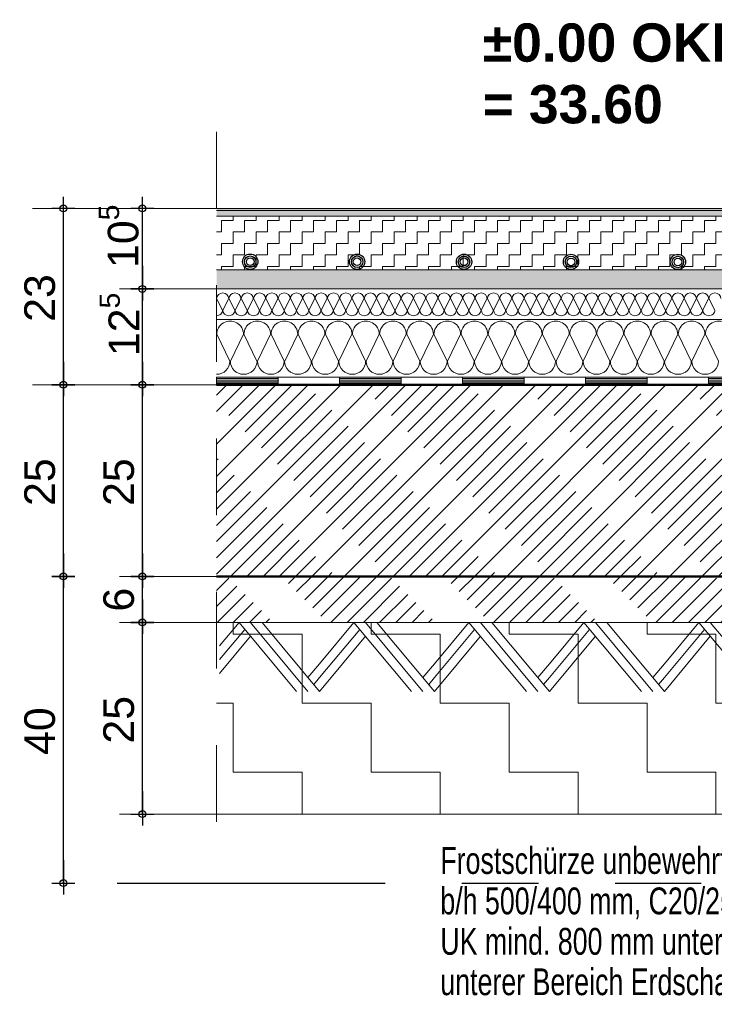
# Model space of a CAD drawing. Header units: metres. Extents: x 1314 to 1415, y -87 to -52.
# Tile 155 of 256: x 1387.612 to 1388.518, y -71.313 to -70.028. Entities that reach past the tile are written whole.
import ezdxf

# ---------------------------------------------------------------- set-up
doc = ezdxf.new("R2010")
doc.units = ezdxf.units.M
doc.header["$PDMODE"] = 65
for name, pattern in [('AUSGEZOGEN', [0]), ('PUNKT2_S9', [0.0015, 0, -0.0015]), ('STRICHLINIE2_S3', [0.275, 0.2, -0.075]), ('STRICHPUNKT2_S5', [0.5, 0.35, -0.05, 0.05, -0.05]), ('VERDECKT2_S2', [0.15, 0.1, -0.05])]:
    doc.linetypes.add(name, pattern=pattern)
for name, color, linetype, lineweight in [('XR$6$Allgemein', 4, 'AUSGEZOGEN', 13), ('XR$6$Fenster', 3, 'AUSGEZOGEN', 18), ('XR$6$Legende', 4, 'AUSGEZOGEN', 13), ('XR$6$Maßlinie 1_50', 7, 'AUSGEZOGEN', 25), ('XR$6$Muster', 4, 'AUSGEZOGEN', 13), ('XR$6$Schraffur', 4, 'AUSGEZOGEN', 13), ('XR$6$Text 1_100', 3, 'AUSGEZOGEN', 18), ('XR$6$Text 1_50', 3, 'AUSGEZOGEN', 18), ('XR$6$Türen', 3, 'AUSGEZOGEN', 18), ('XR$6$Wand', 1, 'AUSGEZOGEN', 50)]:
    doc.layers.add(name, color=color, linetype=linetype, lineweight=lineweight)
doc.styles.add('ARIAL', font='arial.ttf')
doc.dimstyles.new('DIMSTYLE_26', dxfattribs={"dimtxt": 0.04, "dimasz": 0.03, "dimexe": 0, "dimexo": 1e-06, "dimgap": 0.02, "dimtad": 2, "dimdec": 1, "dimlfac": 100, "dimrnd": 0.5, "dimzin": 4, "dimdsep": 46, "dimtxsty": 'ARIAL', "dimblk1": 'ALL_ML_KREIS', "dimblk2": 'ALL_ML_KREIS', "dimsah": 1, "dimcen": 0, "dimse1": 1, "dimse2": 1, "dimclrd": 7, "dimclre": 7, "dimclrt": 7, "dimadec": 0, "dimazin": 0, "dimtfac": 1, "dimtdec": 0, "dimtix": 1, "dimtmove": 2, "dimatfit": 3, "dimfxl": 0, "dimtzin": 0, "dimlwd": 0, "dimlwe": 25, "dimarcsym": 0})
doc.dimstyles.new('DIMSTYLE_27', dxfattribs={"dimtxt": 0.04, "dimasz": 0.03, "dimexe": 0, "dimexo": 1e-06, "dimgap": 0.02, "dimtad": 2, "dimdec": 1, "dimlfac": 100, "dimrnd": 0.5, "dimzin": 4, "dimdsep": 46, "dimtxsty": 'ARIAL', "dimblk1": 'ALL_ML_KREIS', "dimblk2": 'ALL_ML_KREIS', "dimsah": 1, "dimcen": 0, "dimse1": 1, "dimse2": 1, "dimclrd": 7, "dimclre": 7, "dimclrt": 7, "dimadec": 0, "dimazin": 0, "dimtfac": 1, "dimtdec": 0, "dimtix": 1, "dimtmove": 2, "dimatfit": 3, "dimfxl": 0, "dimtvp": 1.2, "dimtzin": 0, "dimlwd": 0, "dimlwe": 25, "dimarcsym": 0})
doc.dimstyles.new('DIMSTYLE_28', dxfattribs={"dimtxt": 0.04, "dimasz": 0.03, "dimexe": 0, "dimexo": 1e-06, "dimgap": 0.02, "dimtad": 2, "dimdec": 1, "dimlfac": 100, "dimrnd": 0.5, "dimzin": 4, "dimdsep": 46, "dimtxsty": 'ARIAL', "dimblk1": 'ALL_ML_KREIS', "dimblk2": 'ALL_ML_KREIS', "dimsah": 1, "dimcen": 0, "dimse1": 1, "dimse2": 1, "dimclrd": 7, "dimclre": 7, "dimclrt": 7, "dimadec": 0, "dimazin": 0, "dimtfac": 1, "dimtdec": 0, "dimtix": 1, "dimtmove": 2, "dimatfit": 3, "dimfxl": 0, "dimtzin": 0, "dimlwd": 0, "dimlwe": 25, "dimarcsym": 0})
doc.dimstyles.new('DIMSTYLE_29', dxfattribs={"dimtxt": 0.04, "dimasz": 0.03, "dimexe": 0, "dimexo": 1e-06, "dimgap": 0.02, "dimtad": 2, "dimdec": 1, "dimlfac": 100, "dimrnd": 0.5, "dimzin": 4, "dimdsep": 46, "dimtxsty": 'ARIAL', "dimblk1": 'ALL_ML_KREIS', "dimblk2": 'ALL_ML_KREIS', "dimsah": 1, "dimcen": 0, "dimse1": 1, "dimse2": 1, "dimclrd": 7, "dimclre": 7, "dimclrt": 7, "dimadec": 0, "dimazin": 0, "dimtfac": 1, "dimtdec": 0, "dimtix": 1, "dimtmove": 2, "dimatfit": 3, "dimfxl": 0, "dimtvp": 1.2, "dimtzin": 0, "dimlwd": 0, "dimlwe": 25, "dimarcsym": 0})

# ---------------------------------------------------------------- blocks, each defined once
blk = doc.blocks.new('NSY153')
at = {"color": 0, "linetype": 'ByBlock', "lineweight": -2}
for radius in [0.005, 0.00375, 0.0025]:
    blk.add_circle((0, 0), radius, dxfattribs=at)
blk = doc.blocks.new('MUSTERELEMENT_81')
at = {"layer": 'XR$6$Muster', "color": 4, "linetype": 'AUSGEZOGEN', "lineweight": 13, "transparency": 33554687}
for p, q in [((1387.8684, -70.4945), (1388.0288, -70.4945)), ((1387.8684, -70.4945), (1387.8684, -70.5045)), ((1387.9486, -70.4945), (1387.9486, -70.5045)), ((1388.0288, -70.4945), (1388.1893, -70.4945)), ((1388.0288, -70.4945), (1388.0288, -70.5045)), ((1388.0288, -70.4945), (1388.0288, -70.5045)), ((1388.1091, -70.4945), (1388.1091, -70.5045)), ((1388.1893, -70.4945), (1388.3498, -70.4945)), ((1388.1893, -70.4945), (1388.1893, -70.5045)), ((1388.1893, -70.4945), (1388.1893, -70.5045)), ((1388.2696, -70.4945), (1388.2696, -70.5045)), ((1388.3498, -70.4945), (1388.5103, -70.4945)), ((1388.3498, -70.4945), (1388.3498, -70.5045)), ((1388.3498, -70.4945), (1388.3498, -70.5045)), ((1388.4301, -70.4945), (1388.4301, -70.5045)), ((1388.5103, -70.4945), (1388.6708, -70.4945)), ((1388.5103, -70.4945), (1388.5103, -70.5045)), ((1388.5103, -70.4945), (1388.5103, -70.5045)), ((1387.8684, -70.4965), (1387.9486, -70.4965)), ((1387.8684, -70.4985), (1387.9486, -70.4985)), ((1387.8684, -70.5005), (1387.9486, -70.5005)), ((1387.8684, -70.5025), (1387.9486, -70.5025)), ((1387.8684, -70.5045), (1388.0288, -70.5045)), ((1388.0288, -70.4965), (1388.1091, -70.4965)), ((1388.0288, -70.4985), (1388.1091, -70.4985)), ((1388.0288, -70.5005), (1388.1091, -70.5005)), ((1388.0288, -70.5025), (1388.1091, -70.5025)), ((1388.0288, -70.5045), (1388.1893, -70.5045)), ((1388.1893, -70.4965), (1388.2696, -70.4965)), ((1388.1893, -70.4985), (1388.2696, -70.4985)), ((1388.1893, -70.5005), (1388.2696, -70.5005)), ((1388.1893, -70.5025), (1388.2696, -70.5025)), ((1388.1893, -70.5045), (1388.3498, -70.5045)), ((1388.3498, -70.4965), (1388.4301, -70.4965)), ((1388.3498, -70.4985), (1388.4301, -70.4985)), ((1388.3498, -70.5005), (1388.4301, -70.5005)), ((1388.3498, -70.5025), (1388.4301, -70.5025)), ((1388.3498, -70.5045), (1388.5103, -70.5045)), ((1388.5103, -70.4965), (1388.5905, -70.4965)), ((1388.5103, -70.4985), (1388.5905, -70.4985)), ((1388.5103, -70.5005), (1388.5905, -70.5005)), ((1388.5103, -70.5025), (1388.5905, -70.5025)), ((1388.5103, -70.5045), (1388.6708, -70.5045))]:
    blk.add_line(p, q, dxfattribs=at)
blk = doc.blocks.new('MUSTERELEMENT_82')
at = {"layer": 'XR$6$Schraffur', "color": 52, "linetype": 'AUSGEZOGEN', "lineweight": 13, "transparency": 33554687}
for p, q in [((1387.8762, -70.407), (1387.8685, -70.392)), ((1387.8843, -70.392), (1387.8766, -70.407)), ((1387.8923, -70.407), (1387.8846, -70.392)), ((1387.9003, -70.392), (1387.8926, -70.407)), ((1387.9083, -70.407), (1387.9006, -70.392)), ((1387.9164, -70.392), (1387.9087, -70.407)), ((1387.9244, -70.407), (1387.9167, -70.392)), ((1387.9324, -70.392), (1387.9247, -70.407)), ((1387.9405, -70.407), (1387.9328, -70.392)), ((1387.9485, -70.392), (1387.9408, -70.407)), ((1387.9565, -70.407), (1387.9488, -70.392)), ((1387.9646, -70.392), (1387.9568, -70.407)), ((1387.9726, -70.407), (1387.9649, -70.392)), ((1387.9806, -70.392), (1387.9729, -70.407)), ((1387.9886, -70.407), (1387.9809, -70.392)), ((1387.9967, -70.392), (1387.989, -70.407)), ((1388.0047, -70.407), (1387.997, -70.392)), ((1388.0127, -70.392), (1388.005, -70.407)), ((1388.0208, -70.407), (1388.013, -70.392)), ((1388.0288, -70.392), (1388.0211, -70.407)), ((1388.0368, -70.407), (1388.0291, -70.392)), ((1388.0448, -70.392), (1388.0371, -70.407)), ((1388.0529, -70.407), (1388.0452, -70.392)), ((1388.0609, -70.392), (1388.0532, -70.407)), ((1388.0689, -70.407), (1388.0612, -70.392)), ((1388.077, -70.392), (1388.0693, -70.407)), ((1388.085, -70.407), (1388.0773, -70.392)), ((1388.093, -70.392), (1388.0853, -70.407)), ((1388.101, -70.407), (1388.0933, -70.392)), ((1388.1091, -70.392), (1388.1014, -70.407)), ((1388.1171, -70.407), (1388.1094, -70.392)), ((1388.1251, -70.392), (1388.1174, -70.407)), ((1388.1332, -70.407), (1388.1255, -70.392)), ((1388.1412, -70.392), (1388.1335, -70.407)), ((1388.1492, -70.407), (1388.1415, -70.392)), ((1388.1573, -70.392), (1388.1495, -70.407)), ((1388.1653, -70.407), (1388.1576, -70.392)), ((1388.1733, -70.392), (1388.1656, -70.407)), ((1388.1813, -70.407), (1388.1736, -70.392)), ((1388.1894, -70.392), (1388.1817, -70.407)), ((1388.1974, -70.407), (1388.1897, -70.392)), ((1388.2054, -70.392), (1388.1977, -70.407)), ((1388.2135, -70.407), (1388.2057, -70.392)), ((1388.2215, -70.392), (1388.2138, -70.407)), ((1388.2295, -70.407), (1388.2218, -70.392)), ((1388.2375, -70.392), (1388.2298, -70.407)), ((1388.2456, -70.407), (1388.2379, -70.392)), ((1388.2536, -70.392), (1388.2459, -70.407)), ((1388.2616, -70.407), (1388.2539, -70.392)), ((1388.2697, -70.392), (1388.262, -70.407)), ((1388.2777, -70.407), (1388.27, -70.392)), ((1388.2857, -70.392), (1388.278, -70.407)), ((1388.2937, -70.407), (1388.286, -70.392)), ((1388.3018, -70.392), (1388.2941, -70.407)), ((1388.3098, -70.407), (1388.3021, -70.392)), ((1388.3178, -70.392), (1388.3101, -70.407)), ((1388.3259, -70.407), (1388.3182, -70.392)), ((1388.3339, -70.392), (1388.3262, -70.407)), ((1388.3419, -70.407), (1388.3342, -70.392)), ((1388.35, -70.392), (1388.3422, -70.407)), ((1388.358, -70.407), (1388.3503, -70.392)), ((1388.366, -70.392), (1388.3583, -70.407)), ((1388.374, -70.407), (1388.3663, -70.392)), ((1388.3821, -70.392), (1388.3744, -70.407)), ((1388.3901, -70.407), (1388.3824, -70.392)), ((1388.3981, -70.392), (1388.3904, -70.407)), ((1388.4062, -70.407), (1388.3984, -70.392)), ((1388.4142, -70.392), (1388.4065, -70.407)), ((1388.4222, -70.407), (1388.4145, -70.392)), ((1388.4302, -70.392), (1388.4225, -70.407)), ((1388.4383, -70.407), (1388.4306, -70.392)), ((1388.4463, -70.392), (1388.4386, -70.407)), ((1388.4543, -70.407), (1388.4466, -70.392)), ((1388.4624, -70.392), (1388.4547, -70.407)), ((1388.4704, -70.407), (1388.4627, -70.392)), ((1388.4784, -70.392), (1388.4707, -70.407)), ((1388.4864, -70.407), (1388.4787, -70.392)), ((1388.4945, -70.392), (1388.4868, -70.407)), ((1388.5025, -70.407), (1388.4948, -70.392)), ((1388.5105, -70.392), (1388.5028, -70.407)), ((1388.5186, -70.407), (1388.5109, -70.392))]:
    blk.add_line(p, q, dxfattribs=at)
for centre, start_param, end_param in [((1387.8764, -70.392), 3.141593, 6.283185), ((1387.8924, -70.392), 3.141593, 6.283185), ((1387.9085, -70.392), 3.141593, 6.283185), ((1387.9246, -70.392), 3.141593, 6.283185), ((1387.9406, -70.392), 3.141593, 6.283185), ((1387.9567, -70.392), 3.141593, 6.283185), ((1387.9727, -70.392), 3.141593, 6.283185), ((1387.9888, -70.392), 3.141593, 6.283185), ((1388.0049, -70.392), 3.141593, 6.283185), ((1388.0209, -70.392), 3.141593, 6.283185), ((1388.037, -70.392), 3.141593, 6.283185), ((1388.053, -70.392), 3.141593, 6.283185), ((1388.0691, -70.392), 3.141593, 6.283185), ((1388.0851, -70.392), 3.141593, 6.283185), ((1388.1012, -70.392), 3.141593, 6.283185), ((1388.1173, -70.392), 3.141593, 6.283185), ((1388.1333, -70.392), 3.141593, 6.283185), ((1388.1494, -70.392), 3.141593, 6.283185), ((1388.1654, -70.392), 3.141593, 6.283185), ((1388.1815, -70.392), 3.141593, 6.283185), ((1388.1976, -70.392), 3.141593, 6.283185), ((1388.2136, -70.392), 3.141593, 6.283185), ((1388.2297, -70.392), 3.141593, 6.283185), ((1388.2457, -70.392), 3.141593, 6.283185), ((1388.2618, -70.392), 3.141593, 6.283185), ((1388.2778, -70.392), 3.141593, 6.283185), ((1388.2939, -70.392), 3.141593, 6.283185), ((1388.31, -70.392), 3.141593, 6.283185), ((1388.326, -70.392), 3.141593, 6.283185), ((1388.3421, -70.392), 3.141593, 6.283185), ((1388.3581, -70.392), 3.141593, 6.283185), ((1388.3742, -70.392), 3.141593, 6.283185), ((1388.3903, -70.392), 3.141593, 6.283185), ((1388.4063, -70.392), 3.141593, 6.283185), ((1388.4224, -70.392), 3.141593, 6.283185), ((1388.4384, -70.392), 3.141593, 6.283185), ((1388.4545, -70.392), 3.141593, 6.283185), ((1388.4705, -70.392), 3.141593, 6.283185), ((1388.4866, -70.392), 3.141593, 6.283185), ((1388.5027, -70.392), 3.141593, 6.283185), ((1388.5187, -70.392), 3.141593, 6.283185), ((1387.8684, -70.407), 1.570796, 3.141593), ((1387.8844, -70.407), 0, 1.570796), ((1387.8844, -70.407), 1.570796, 3.141593), ((1387.9005, -70.407), 0, 1.570796), ((1387.9005, -70.407), 1.570796, 3.141593), ((1387.9165, -70.407), 0, 1.570796), ((1387.9165, -70.407), 1.570796, 3.141593), ((1387.9326, -70.407), 0, 1.570796), ((1387.9326, -70.407), 1.570796, 3.141593), ((1387.9487, -70.407), 0, 1.570796), ((1387.9487, -70.407), 1.570796, 3.141593), ((1387.9647, -70.407), 0, 1.570796), ((1387.9647, -70.407), 1.570796, 3.141593), ((1387.9808, -70.407), 0, 1.570796), ((1387.9808, -70.407), 1.570796, 3.141593), ((1387.9968, -70.407), 0, 1.570796), ((1387.9968, -70.407), 1.570796, 3.141593), ((1388.0129, -70.407), 0, 1.570796), ((1388.0129, -70.407), 1.570796, 3.141593), ((1388.0289, -70.407), 0, 1.570796), ((1388.0289, -70.407), 1.570796, 3.141593), ((1388.045, -70.407), 0, 1.570796), ((1388.045, -70.407), 1.570796, 3.141593), ((1388.0611, -70.407), 0, 1.570796), ((1388.0611, -70.407), 1.570796, 3.141593), ((1388.0771, -70.407), 0, 1.570796), ((1388.0771, -70.407), 1.570796, 3.141593), ((1388.0932, -70.407), 0, 1.570796), ((1388.0932, -70.407), 1.570796, 3.141593), ((1388.1092, -70.407), 0, 1.570796), ((1388.1092, -70.407), 1.570796, 3.141593), ((1388.1253, -70.407), 0, 1.570796), ((1388.1253, -70.407), 1.570796, 3.141593), ((1388.1414, -70.407), 0, 1.570796), ((1388.1414, -70.407), 1.570796, 3.141593), ((1388.1574, -70.407), 0, 1.570796), ((1388.1574, -70.407), 1.570796, 3.141593), ((1388.1735, -70.407), 0, 1.570796), ((1388.1735, -70.407), 1.570796, 3.141593), ((1388.1895, -70.407), 0, 1.570796), ((1388.1895, -70.407), 1.570796, 3.141593), ((1388.2056, -70.407), 0, 1.570796), ((1388.2056, -70.407), 1.570796, 3.141593), ((1388.2216, -70.407), 0, 1.570796), ((1388.2216, -70.407), 1.570796, 3.141593), ((1388.2377, -70.407), 0, 1.570796), ((1388.2377, -70.407), 1.570796, 3.141593), ((1388.2538, -70.407), 0, 1.570796), ((1388.2538, -70.407), 1.570796, 3.141593), ((1388.2698, -70.407), 0, 1.570796), ((1388.2698, -70.407), 1.570796, 3.141593), ((1388.2859, -70.407), 0, 1.570796), ((1388.2859, -70.407), 1.570796, 3.141593), ((1388.3019, -70.407), 0, 1.570796), ((1388.3019, -70.407), 1.570796, 3.141593), ((1388.318, -70.407), 0, 1.570796), ((1388.318, -70.407), 1.570796, 3.141593), ((1388.3341, -70.407), 0, 1.570796), ((1388.3341, -70.407), 1.570796, 3.141593), ((1388.3501, -70.407), 0, 1.570796), ((1388.3501, -70.407), 1.570796, 3.141593), ((1388.3662, -70.407), 0, 1.570796), ((1388.3662, -70.407), 1.570796, 3.141593), ((1388.3822, -70.407), 0, 1.570796), ((1388.3822, -70.407), 1.570796, 3.141593), ((1388.3983, -70.407), 0, 1.570796), ((1388.3983, -70.407), 1.570796, 3.141593), ((1388.4143, -70.407), 0, 1.570796), ((1388.4143, -70.407), 1.570796, 3.141593), ((1388.4304, -70.407), 0, 1.570796), ((1388.4304, -70.407), 1.570796, 3.141593), ((1388.4465, -70.407), 0, 1.570796), ((1388.4465, -70.407), 1.570796, 3.141593), ((1388.4625, -70.407), 0, 1.570796), ((1388.4625, -70.407), 1.570796, 3.141593), ((1388.4786, -70.407), 0, 1.570796), ((1388.4786, -70.407), 1.570796, 3.141593), ((1388.4946, -70.407), 0, 1.570796), ((1388.4946, -70.407), 1.570796, 3.141593), ((1388.5107, -70.407), 0, 1.570796), ((1388.5107, -70.407), 1.570796, 3.141593)]:
    blk.add_ellipse(centre, major_axis=(-0.00787, 0), ratio=0.934093, start_param=start_param, end_param=end_param, dxfattribs=at)
blk = doc.blocks.new('MUSTERELEMENT_83')
at = {"layer": 'XR$6$Schraffur', "color": 52, "linetype": 'AUSGEZOGEN', "lineweight": 13, "transparency": 33554687}
for p, q in [((1387.8687, -70.4386), (1387.8857, -70.4736)), ((1387.8864, -70.4736), (1387.9034, -70.4386)), ((1387.9041, -70.4386), (1387.9211, -70.4736)), ((1387.9218, -70.4736), (1387.9389, -70.4386)), ((1387.9396, -70.4386), (1387.9566, -70.4736)), ((1387.9573, -70.4736), (1387.9743, -70.4386)), ((1387.975, -70.4386), (1387.992, -70.4736)), ((1387.9927, -70.4736), (1388.0097, -70.4386)), ((1388.0104, -70.4386), (1388.0274, -70.4736)), ((1388.0281, -70.4736), (1388.0451, -70.4386)), ((1388.0458, -70.4386), (1388.0628, -70.4736)), ((1388.0635, -70.4736), (1388.0805, -70.4386)), ((1388.0813, -70.4386), (1388.0983, -70.4736)), ((1388.099, -70.4736), (1388.116, -70.4386)), ((1388.1167, -70.4386), (1388.1337, -70.4736)), ((1388.1344, -70.4736), (1388.1514, -70.4386)), ((1388.1521, -70.4386), (1388.1691, -70.4736)), ((1388.1698, -70.4736), (1388.1868, -70.4386)), ((1388.1875, -70.4386), (1388.2045, -70.4736)), ((1388.2052, -70.4736), (1388.2222, -70.4386)), ((1388.2229, -70.4386), (1388.2399, -70.4736)), ((1388.2407, -70.4736), (1388.2577, -70.4386)), ((1388.2584, -70.4386), (1388.2754, -70.4736)), ((1388.2761, -70.4736), (1388.2931, -70.4386)), ((1388.2938, -70.4386), (1388.3108, -70.4736)), ((1388.3115, -70.4736), (1388.3285, -70.4386)), ((1388.3292, -70.4386), (1388.3462, -70.4736)), ((1388.3469, -70.4736), (1388.3639, -70.4386)), ((1388.3646, -70.4386), (1388.3816, -70.4736)), ((1388.3823, -70.4736), (1388.3993, -70.4386)), ((1388.4001, -70.4386), (1388.4171, -70.4736)), ((1388.4178, -70.4736), (1388.4348, -70.4386)), ((1388.4355, -70.4386), (1388.4525, -70.4736)), ((1388.4532, -70.4736), (1388.4702, -70.4386)), ((1388.4709, -70.4386), (1388.4879, -70.4736)), ((1388.4886, -70.4736), (1388.5056, -70.4386)), ((1388.5063, -70.4386), (1388.5233, -70.4736))]:
    blk.add_line(p, q, dxfattribs=at)
for centre, start_param, end_param in [((1387.8861, -70.4386), 0, 3.141593), ((1387.9215, -70.4386), 0, 3.141593), ((1387.9569, -70.4386), 0, 3.141593), ((1387.9923, -70.4386), 0, 3.141593), ((1388.0278, -70.4386), 0, 3.141593), ((1388.0632, -70.4386), 0, 3.141593), ((1388.0986, -70.4386), 0, 3.141593), ((1388.134, -70.4386), 0, 3.141593), ((1388.1695, -70.4386), 0, 3.141593), ((1388.2049, -70.4386), 0, 3.141593), ((1388.2403, -70.4386), 0, 3.141593), ((1388.2757, -70.4386), 0, 3.141593), ((1388.3111, -70.4386), 0, 3.141593), ((1388.3466, -70.4386), 0, 3.141593), ((1388.382, -70.4386), 0, 3.141593), ((1388.4174, -70.4386), 0, 3.141593), ((1388.4528, -70.4386), 0, 3.141593), ((1388.4883, -70.4386), 0, 3.141593), ((1388.5237, -70.4386), 0, 3.141593), ((1387.8684, -70.4736), 4.712389, 6.283185), ((1387.9038, -70.4736), 3.141593, 4.712389), ((1387.9038, -70.4736), 4.712389, 6.283185), ((1387.9392, -70.4736), 3.141593, 4.712389), ((1387.9392, -70.4736), 4.712389, 6.283185), ((1387.9746, -70.4736), 3.141593, 4.712389), ((1387.9746, -70.4736), 4.712389, 6.283185), ((1388.0101, -70.4736), 3.141593, 4.712389), ((1388.0101, -70.4736), 4.712389, 6.283185), ((1388.0455, -70.4736), 3.141593, 4.712389), ((1388.0455, -70.4736), 4.712389, 6.283185), ((1388.0809, -70.4736), 3.141593, 4.712389), ((1388.0809, -70.4736), 4.712389, 6.283185), ((1388.1163, -70.4736), 3.141593, 4.712389), ((1388.1163, -70.4736), 4.712389, 6.283185), ((1388.1517, -70.4736), 3.141593, 4.712389), ((1388.1517, -70.4736), 4.712389, 6.283185), ((1388.1872, -70.4736), 3.141593, 4.712389), ((1388.1872, -70.4736), 4.712389, 6.283185), ((1388.2226, -70.4736), 3.141593, 4.712389), ((1388.2226, -70.4736), 4.712389, 6.283185), ((1388.258, -70.4736), 3.141593, 4.712389), ((1388.258, -70.4736), 4.712389, 6.283185), ((1388.2934, -70.4736), 3.141593, 4.712389), ((1388.2934, -70.4736), 4.712389, 6.283185), ((1388.3289, -70.4736), 3.141593, 4.712389), ((1388.3289, -70.4736), 4.712389, 6.283185), ((1388.3643, -70.4736), 3.141593, 4.712389), ((1388.3643, -70.4736), 4.712389, 6.283185), ((1388.3997, -70.4736), 3.141593, 4.712389), ((1388.3997, -70.4736), 4.712389, 6.283185), ((1388.4351, -70.4736), 3.141593, 4.712389), ((1388.4351, -70.4736), 4.712389, 6.283185), ((1388.4705, -70.4736), 3.141593, 4.712389), ((1388.4705, -70.4736), 4.712389, 6.283185), ((1388.506, -70.4736), 3.141593, 4.712389), ((1388.506, -70.4736), 4.712389, 6.283185)]:
    blk.add_ellipse(centre, major_axis=(0.0174, 0), ratio=0.988063, start_param=start_param, end_param=end_param, dxfattribs=at)
blk = doc.blocks.new('MUSTERELEMENT_93')
at = {"layer": 'XR$6$Wand', "color": 52, "linetype": 'AUSGEZOGEN', "lineweight": 13, "transparency": 33554687}
for p, q in [((1387.8977, -70.8145), (1387.8723, -70.845)), ((1387.9727, -70.9045), (1387.8977, -70.8145)), ((1387.9877, -70.9045), (1387.9127, -70.8145)), ((1388.0027, -70.9045), (1387.9277, -70.8145)), ((1388.0477, -70.8145), (1388.0027, -70.8685)), ((1388.1227, -70.9045), (1388.0477, -70.8145)), ((1388.1377, -70.9045), (1388.0627, -70.8145)), ((1388.1527, -70.9045), (1388.0777, -70.8145)), ((1388.1977, -70.8145), (1388.1527, -70.8685)), ((1388.2727, -70.9045), (1388.1977, -70.8145)), ((1388.2877, -70.9045), (1388.2127, -70.8145)), ((1388.3027, -70.9045), (1388.2277, -70.8145)), ((1388.3477, -70.8145), (1388.3027, -70.8685)), ((1388.4227, -70.9045), (1388.3477, -70.8145)), ((1388.4377, -70.9045), (1388.3627, -70.8145)), ((1388.4527, -70.9045), (1388.3777, -70.8145)), ((1388.4977, -70.8145), (1388.4527, -70.8685)), ((1388.5727, -70.9045), (1388.4977, -70.8145)), ((1388.5877, -70.9045), (1388.5127, -70.8145)), ((1388.6027, -70.9045), (1388.5277, -70.8145)), ((1387.9052, -70.8235), (1387.8723, -70.863)), ((1388.0552, -70.8235), (1388.0027, -70.8865)), ((1388.2052, -70.8235), (1388.1527, -70.8865)), ((1388.3552, -70.8235), (1388.3027, -70.8865)), ((1388.5052, -70.8235), (1388.4527, -70.8865)), ((1387.9127, -70.8325), (1387.8723, -70.881)), ((1388.0627, -70.8325), (1388.0027, -70.9045)), ((1388.2127, -70.8325), (1388.1527, -70.9045)), ((1388.3627, -70.8325), (1388.3027, -70.9045)), ((1388.5127, -70.8325), (1388.4527, -70.9045)), ((1388.0027, -70.8685), (1387.9877, -70.8865)), ((1388.1527, -70.8685), (1388.1377, -70.8865)), ((1388.3027, -70.8685), (1388.2877, -70.8865)), ((1388.4527, -70.8685), (1388.4377, -70.8865)), ((1388.6027, -70.8685), (1388.5877, -70.8865)), ((1388.0027, -70.8865), (1387.9952, -70.8955)), ((1388.1527, -70.8865), (1388.1452, -70.8955)), ((1388.3027, -70.8865), (1388.2952, -70.8955)), ((1388.4527, -70.8865), (1388.4452, -70.8955)), ((1388.6027, -70.8865), (1388.5952, -70.8955))]:
    blk.add_line(p, q, dxfattribs=at)
blk = doc.blocks.new('ALL_ML_KREIS')
at = {"color": 0, "linetype": 'ByBlock', "lineweight": -2}
for p, q in [((0, -0.5), (0, 0.5)), ((-1, 0), (0.5, 0))]:
    blk.add_line(p, q, dxfattribs=at)
blk.add_circle((0, 0), 0.15, dxfattribs=at)
blk = doc.blocks.new('*D209')
at = {"layer": 'DEFPOINTS', "color": 7, "linetype": 'AUSGEZOGEN', "lineweight": 25, "transparency": 33554687}
for p in [(1387.8684, -70.8145), (1387.7716, -71.0645), (1387.8684, -71.0645)]:
    blk.add_point(p, dxfattribs=at)
at = {"layer": 'XR$6$Maßlinie 1_50', "color": 7, "linetype": 'AUSGEZOGEN', "lineweight": -2, "transparency": 33554687}
blk.add_line((1387.7716, -71.0645), (1387.7716, -70.8145), dxfattribs=at)
at = {"layer": 'XR$6$Maßlinie 1_50', "color": 7, "linetype": 'AUSGEZOGEN', "lineweight": 25, "transparency": 33554687, "xscale": 0.03, "yscale": 0.03, "zscale": 0.03}
for p, rotation in [((1387.7716, -70.8145), 90), ((1387.7716, -71.0645), 270)]:
    blk.add_blockref('ALL_ML_KREIS', p, dxfattribs=dict(at, rotation=rotation))
at = {"layer": 'XR$6$Maßlinie 1_50', "color": 7, "linetype": 'AUSGEZOGEN', "lineweight": 25, "transparency": 33554687, "insert": (1387.7409, -70.9415), "char_height": 0.04, "width": 0.16, "attachment_point": 5, "rotation": 90, "style": 'ARIAL'}
blk.add_mtext('\\A1;{\\A1;{25\\H0.026400;\\S^ ;}}', dxfattribs=at)
blk = doc.blocks.new('*D210')
at = {"layer": 'DEFPOINTS', "color": 7, "linetype": 'AUSGEZOGEN', "lineweight": 25, "transparency": 33554687}
for p in [(1387.8684, -70.7545), (1387.7716, -70.8145), (1387.8684, -70.8145)]:
    blk.add_point(p, dxfattribs=at)
at = {"layer": 'XR$6$Maßlinie 1_50', "color": 7, "linetype": 'AUSGEZOGEN', "lineweight": -2, "transparency": 33554687}
blk.add_line((1387.7716, -70.8145), (1387.7716, -70.7545), dxfattribs=at)
at = {"layer": 'XR$6$Maßlinie 1_50', "color": 7, "linetype": 'AUSGEZOGEN', "lineweight": 25, "transparency": 33554687, "xscale": 0.03, "yscale": 0.03, "zscale": 0.03}
for p, rotation in [((1387.7716, -70.7545), 90), ((1387.7716, -70.8145), 270)]:
    blk.add_blockref('ALL_ML_KREIS', p, dxfattribs=dict(at, rotation=rotation))
at = {"layer": 'XR$6$Maßlinie 1_50', "color": 7, "linetype": 'AUSGEZOGEN', "lineweight": 25, "transparency": 33554687, "insert": (1387.7409, -70.7848), "char_height": 0.04, "width": 0.12, "attachment_point": 5, "rotation": 90, "style": 'ARIAL'}
blk.add_mtext('\\A1;{\\A1;{6\\H0.026400;\\S^ ;}}', dxfattribs=at)
blk = doc.blocks.new('*D211')
at = {"layer": 'DEFPOINTS', "color": 7, "linetype": 'AUSGEZOGEN', "lineweight": 25, "transparency": 33554687}
for p in [(1387.8684, -70.5045), (1387.7716, -70.7545), (1387.8684, -70.7545)]:
    blk.add_point(p, dxfattribs=at)
at = {"layer": 'XR$6$Maßlinie 1_50', "color": 7, "linetype": 'AUSGEZOGEN', "lineweight": -2, "transparency": 33554687}
blk.add_line((1387.7716, -70.7545), (1387.7716, -70.5045), dxfattribs=at)
at = {"layer": 'XR$6$Maßlinie 1_50', "color": 7, "linetype": 'AUSGEZOGEN', "lineweight": 25, "transparency": 33554687, "xscale": 0.03, "yscale": 0.03, "zscale": 0.03}
for p, rotation in [((1387.7716, -70.5045), 90), ((1387.7716, -70.7545), 270)]:
    blk.add_blockref('ALL_ML_KREIS', p, dxfattribs=dict(at, rotation=rotation))
at = {"layer": 'XR$6$Maßlinie 1_50', "color": 7, "linetype": 'AUSGEZOGEN', "lineweight": 25, "transparency": 33554687, "insert": (1387.7409, -70.6315), "char_height": 0.04, "width": 0.16, "attachment_point": 5, "rotation": 90, "style": 'ARIAL'}
blk.add_mtext('\\A1;{\\A1;{25\\H0.026400;\\S^ ;}}', dxfattribs=at)
blk = doc.blocks.new('*D212')
at = {"layer": 'DEFPOINTS', "color": 7, "linetype": 'AUSGEZOGEN', "lineweight": 25, "transparency": 33554687}
for p in [(1387.8684, -70.3795), (1387.7716, -70.5045), (1387.8684, -70.5045)]:
    blk.add_point(p, dxfattribs=at)
at = {"layer": 'XR$6$Maßlinie 1_50', "color": 7, "linetype": 'AUSGEZOGEN', "lineweight": -2, "transparency": 33554687}
blk.add_line((1387.7716, -70.5045), (1387.7716, -70.3795), dxfattribs=at)
at = {"layer": 'XR$6$Maßlinie 1_50', "color": 7, "linetype": 'AUSGEZOGEN', "lineweight": 25, "transparency": 33554687, "xscale": 0.03, "yscale": 0.03, "zscale": 0.03}
for p, rotation in [((1387.7716, -70.3795), 90), ((1387.7716, -70.5045), 270)]:
    blk.add_blockref('ALL_ML_KREIS', p, dxfattribs=dict(at, rotation=rotation))
at = {"layer": 'XR$6$Maßlinie 1_50', "color": 7, "linetype": 'AUSGEZOGEN', "lineweight": 25, "transparency": 33554687, "insert": (1387.7416, -70.4258), "char_height": 0.04, "width": 0.16, "attachment_point": 5, "rotation": 90, "style": 'ARIAL'}
blk.add_mtext('\\A1;{\\A1;{12\\H0.026400;\\S5^ ;}}', dxfattribs=at)
blk = doc.blocks.new('*D213')
at = {"layer": 'DEFPOINTS', "color": 7, "linetype": 'AUSGEZOGEN', "lineweight": 25, "transparency": 33554687}
for p in [(1387.8684, -70.2745), (1387.7716, -70.3795), (1387.8684, -70.3795)]:
    blk.add_point(p, dxfattribs=at)
at = {"layer": 'XR$6$Maßlinie 1_50', "color": 7, "linetype": 'AUSGEZOGEN', "lineweight": -2, "transparency": 33554687}
blk.add_line((1387.7716, -70.3795), (1387.7716, -70.2745), dxfattribs=at)
at = {"layer": 'XR$6$Maßlinie 1_50', "color": 7, "linetype": 'AUSGEZOGEN', "lineweight": 25, "transparency": 33554687, "xscale": 0.03, "yscale": 0.03, "zscale": 0.03}
for p, rotation in [((1387.7716, -70.2745), 90), ((1387.7716, -70.3795), 270)]:
    blk.add_blockref('ALL_ML_KREIS', p, dxfattribs=dict(at, rotation=rotation))
at = {"layer": 'XR$6$Maßlinie 1_50', "color": 7, "linetype": 'AUSGEZOGEN', "lineweight": 25, "transparency": 33554687, "insert": (1387.7409, -70.3108), "char_height": 0.04, "width": 0.16, "attachment_point": 5, "rotation": 90, "style": 'ARIAL'}
blk.add_mtext('\\A1;{\\A1;{10\\H0.026400;\\S5^ ;}}', dxfattribs=at)
blk = doc.blocks.new('*D214')
at = {"layer": 'DEFPOINTS', "color": 7, "linetype": 'AUSGEZOGEN', "lineweight": 25, "transparency": 33554687}
for p in [(1388.9784, -70.7545), (1387.6685, -71.1545), (1388.5127, -71.1545)]:
    blk.add_point(p, dxfattribs=at)
at = {"layer": 'XR$6$Maßlinie 1_50', "color": 7, "linetype": 'AUSGEZOGEN', "lineweight": -2, "transparency": 33554687}
blk.add_line((1387.6685, -71.1545), (1387.6685, -70.7545), dxfattribs=at)
at = {"layer": 'XR$6$Maßlinie 1_50', "color": 7, "linetype": 'AUSGEZOGEN', "lineweight": 25, "transparency": 33554687, "xscale": 0.03, "yscale": 0.03, "zscale": 0.03}
for p, rotation in [((1387.6685, -70.7545), 90), ((1387.6685, -71.1545), 270)]:
    blk.add_blockref('ALL_ML_KREIS', p, dxfattribs=dict(at, rotation=rotation))
at = {"layer": 'XR$6$Maßlinie 1_50', "color": 7, "linetype": 'AUSGEZOGEN', "lineweight": 25, "transparency": 33554687, "insert": (1387.6378, -70.9563), "char_height": 0.04, "width": 0.16, "attachment_point": 5, "rotation": 90, "style": 'ARIAL'}
blk.add_mtext('\\A1;{\\A1;{40\\H0.026400;\\S^ ;}}', dxfattribs=at)
blk = doc.blocks.new('*D215')
at = {"layer": 'DEFPOINTS', "color": 7, "linetype": 'AUSGEZOGEN', "lineweight": 25, "transparency": 33554687}
for p in [(1388.9784, -70.5045), (1387.6685, -70.7545), (1388.9784, -70.7545)]:
    blk.add_point(p, dxfattribs=at)
at = {"layer": 'XR$6$Maßlinie 1_50', "color": 7, "linetype": 'AUSGEZOGEN', "lineweight": -2, "transparency": 33554687}
blk.add_line((1387.6685, -70.7545), (1387.6685, -70.5045), dxfattribs=at)
at = {"layer": 'XR$6$Maßlinie 1_50', "color": 7, "linetype": 'AUSGEZOGEN', "lineweight": 25, "transparency": 33554687, "xscale": 0.03, "yscale": 0.03, "zscale": 0.03}
for p, rotation in [((1387.6685, -70.5045), 90), ((1387.6685, -70.7545), 270)]:
    blk.add_blockref('ALL_ML_KREIS', p, dxfattribs=dict(at, rotation=rotation))
at = {"layer": 'XR$6$Maßlinie 1_50', "color": 7, "linetype": 'AUSGEZOGEN', "lineweight": 25, "transparency": 33554687, "insert": (1387.6378, -70.6315), "char_height": 0.04, "width": 0.16, "attachment_point": 5, "rotation": 90, "style": 'ARIAL'}
blk.add_mtext('\\A1;{\\A1;{25\\H0.026400;\\S^ ;}}', dxfattribs=at)
blk = doc.blocks.new('*D216')
at = {"layer": 'DEFPOINTS', "color": 7, "linetype": 'AUSGEZOGEN', "lineweight": 25, "transparency": 33554687}
for p in [(1388.9784, -70.2745), (1387.6685, -70.5045), (1388.9784, -70.5045)]:
    blk.add_point(p, dxfattribs=at)
at = {"layer": 'XR$6$Maßlinie 1_50', "color": 7, "linetype": 'AUSGEZOGEN', "lineweight": -2, "transparency": 33554687}
blk.add_line((1387.6685, -70.5045), (1387.6685, -70.2745), dxfattribs=at)
at = {"layer": 'XR$6$Maßlinie 1_50', "color": 7, "linetype": 'AUSGEZOGEN', "lineweight": 25, "transparency": 33554687, "xscale": 0.03, "yscale": 0.03, "zscale": 0.03}
for p, rotation in [((1387.6685, -70.2745), 90), ((1387.6685, -70.5045), 270)]:
    blk.add_blockref('ALL_ML_KREIS', p, dxfattribs=dict(at, rotation=rotation))
at = {"layer": 'XR$6$Maßlinie 1_50', "color": 7, "linetype": 'AUSGEZOGEN', "lineweight": 25, "transparency": 33554687, "insert": (1387.6378, -70.3913), "char_height": 0.04, "width": 0.16, "attachment_point": 5, "rotation": 90, "style": 'ARIAL'}
blk.add_mtext('\\A1;{\\A1;{23\\H0.026400;\\S^ ;}}', dxfattribs=at)

msp = doc.modelspace()

# ---------------------------------------------------------------- hatches: boundary and pattern name
at = {"layer": 'XR$6$Fenster', "linetype": 'AUSGEZOGEN', "lineweight": 13, "transparency": 33554687}
msp.add_hatch(color=9, dxfattribs=at).paths.add_polyline_path([(1389.0627, -70.2745), (1387.8684, -70.2745), (1387.8684, -70.2845), (1389.0627, -70.2845)])
at = {"layer": 'XR$6$Muster', "linetype": 'PUNKT2_S9', "lineweight": 13, "transparency": 33554687}
h = msp.add_hatch(dxfattribs=at)
h.set_pattern_fill('MUSTER', color=35, scale=0.09, style=0, pattern_type=2)
h.set_pattern_definition([(0, (0.18, 0.18), (0.09, 0.09), [0.09, -0.09]), (90, (0.18, 0.18), (-0.09, 0.09), [0.09, -0.09])])
h.paths.add_polyline_path([(1388.8127, -71.0645), (1388.8127, -70.8145), (1387.8684, -70.8145), (1387.8684, -71.0645)], flags=0)
at = {"layer": 'XR$6$Schraffur', "linetype": 'AUSGEZOGEN', "lineweight": 13, "transparency": 33554687}
h = msp.add_hatch(dxfattribs=at)
h.set_pattern_fill('MUSTER', color=52, scale=0.015, angle=90, style=0, pattern_type=2)
h.set_pattern_definition([(90, (-0.03, 0.03), (-0.015, 0.015), [0.015, -0.015]), (180, (-0.03, 0.03), (-0.015, -0.015), [0.015, -0.015])])
h.paths.add_polyline_path([(1389.0622, -70.3545), (1389.0622, -70.2845), (1387.8684, -70.2845), (1387.8684, -70.3545)], flags=0)
h = msp.add_hatch(dxfattribs=at)
h.set_pattern_fill('MUSTER', color=52, scale=0.01125, style=0, pattern_type=2)
h.set_pattern_definition([(0, (0.0225, 0.0225), (0.01125, 0.01125), [0.01125, -0.01125]), (90, (0.0225, 0.0225), (-0.01125, 0.01125), [0.01125, -0.01125])])
h.paths.add_polyline_path([(1389.0727, -70.3795), (1389.0727, -70.3545), (1387.8684, -70.3545), (1387.8684, -70.3795)], flags=0)
h = msp.add_hatch(dxfattribs=at)
h.set_pattern_fill('SCHRAFFUR_7', color=52, scale=0.01, style=0, pattern_type=2)
h.set_pattern_definition([(45, (0, 0), (-0.02121320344, 0.02121320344), []), (45, (-0.010607, 0.010607), (-0.02121320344, 0.02121320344), [0.1, -0.05])])
h.paths.add_polyline_path([(1387.8684, -70.5045), (1387.8684, -70.7545), (1389.3127, -70.7545), (1389.3127, -70.5045)], flags=0)
h = msp.add_hatch(dxfattribs=at)
h.set_pattern_fill('SCHRAFFUR_10', color=52, scale=0.01, angle=90, style=0, pattern_type=2)
h.set_pattern_definition([(225, (0, 0), (0.02121320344, -0.02121320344), [0.1, -0.05]), (225, (0.010607, -0.010607), (0.02121320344, -0.02121320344), [0.1, -0.05])])
h.paths.add_polyline_path([(1388.8127, -70.8145), (1388.8127, -70.7545), (1387.8684, -70.7545), (1387.8684, -70.8145)], flags=0)

# ---------------------------------------------------------------- linework, layer by layer
at = {"layer": 'XR$6$Allgemein', "color": 7, "linetype": 'AUSGEZOGEN', "lineweight": 13, "transparency": 33554687}
msp.add_line((1387.8684, -70.8145), (1388.8127, -70.8145), dxfattribs=at)
at = {"layer": 'XR$6$Legende', "color": 4, "linetype": 'STRICHLINIE2_S3', "lineweight": 13, "transparency": 33554687}
msp.add_line((1388.6027, -70.8145), (1387.8723, -70.8145), dxfattribs=at)
at = {"layer": 'XR$6$Muster', "color": 4, "linetype": 'AUSGEZOGEN', "lineweight": 13, "transparency": 33554687}
msp.add_line((1388.8127, -71.0645), (1387.8684, -71.0645), dxfattribs=at)
at = {"layer": 'XR$6$Text 1_50', "color": 4, "linetype": 'STRICHPUNKT2_S5', "lineweight": 13, "transparency": 33554687}
for p, q in [((1387.8684, -70.2745), (1387.6282, -70.2745)), ((1387.8684, -70.3795), (1387.7416, -70.3795)), ((1387.8684, -70.5045), (1387.6282, -70.5045)), ((1387.8684, -70.7545), (1387.7416, -70.7545)), ((1387.8684, -70.8145), (1387.7416, -70.8145)), ((1387.8684, -71.0645), (1387.7416, -71.0645))]:
    msp.add_line(p, q, dxfattribs=at)
at = {"layer": 'XR$6$Text 1_50', "color": 3, "linetype": 'STRICHPUNKT2_S5', "lineweight": 25, "transparency": 33554687}
msp.add_line((1387.7385, -71.1545), (1388.5007, -71.1545), dxfattribs=at)
at = {"layer": 'XR$6$Türen', "color": 3, "linetype": 'AUSGEZOGEN', "lineweight": 13, "transparency": 33554687}
msp.add_line((1387.8684, -70.4195), (1389.0727, -70.4195), dxfattribs=at)
at = {"layer": 'XR$6$Wand', "color": 1, "linetype": 'VERDECKT2_S2', "lineweight": 13, "transparency": 33554687}
msp.add_line((1387.8684, -70.1747), (1387.8684, -71.1666), dxfattribs=at)
at = {"layer": 'XR$6$Wand', "color": 1, "linetype": 'AUSGEZOGEN', "lineweight": 13, "transparency": 33554687}
for p, q in [((1387.8684, -70.2745), (1389.0727, -70.2745)), ((1387.8684, -70.277), (1389.0627, -70.277)), ((1389.0627, -70.2845), (1387.8684, -70.2845)), ((1389.0727, -70.3545), (1387.8684, -70.3545)), ((1389.0727, -70.3795), (1387.8684, -70.3795))]:
    msp.add_line(p, q, dxfattribs=at)
at = {"layer": 'XR$6$Wand', "color": 1, "linetype": 'AUSGEZOGEN', "lineweight": 50, "transparency": 33554687}
for p, q in [((1389.3127, -70.5045), (1387.8684, -70.5045)), ((1389.3127, -70.7545), (1387.8684, -70.7545))]:
    msp.add_line(p, q, dxfattribs=at)

# ---------------------------------------------------------------- block references
at = {"layer": 'XR$6$Muster', "color": 4, "linetype": 'AUSGEZOGEN', "lineweight": 13, "transparency": 33554687}
msp.add_blockref('MUSTERELEMENT_81', (0, 0), dxfattribs=at)
at = {"layer": 'XR$6$Schraffur', "color": 52, "linetype": 'AUSGEZOGEN', "lineweight": 13, "transparency": 33554687}
for name in ['MUSTERELEMENT_82', 'MUSTERELEMENT_83']:
    msp.add_blockref(name, (0, 0), dxfattribs=at)
at = {"layer": 'XR$6$Wand', "color": 1, "linetype": 'AUSGEZOGEN', "lineweight": 25, "transparency": 33554687, "xscale": 2, "yscale": 2, "zscale": 2}
for p in [(1387.9123, -70.3439), (1388.0518, -70.344), (1388.1913, -70.3441), (1388.3309, -70.3442), (1388.4704, -70.3443)]:
    msp.add_blockref('NSY153', p, dxfattribs=at)
at = {"layer": 'XR$6$Wand', "color": 52, "linetype": 'AUSGEZOGEN', "lineweight": 13, "transparency": 33554687}
msp.add_blockref('MUSTERELEMENT_93', (0, 0), dxfattribs=at)

# ---------------------------------------------------------------- texts
at = {"layer": 'XR$6$Text 1_100', "color": 3, "linetype": 'AUSGEZOGEN', "lineweight": 25, "transparency": 33554687, "insert": (1388.2157, -70.0331), "char_height": 0.05, "width": 0.580356, "attachment_point": 1, "line_spacing_factor": 0.963855, "style": 'ARIAL'}
msp.add_mtext('\\A1;{\\fArial|i0|b1;\\H0.050000;\\W1.000000;\\C3;±0.00 OKFFB EG}\\P{\\fArial|i0|b1;\\H0.050000;\\W1.000000;\\C3;= 33.60}\\P', dxfattribs=at)
at = {"layer": 'XR$6$Text 1_100', "color": 3, "linetype": 'AUSGEZOGEN', "lineweight": 18, "transparency": 33554687, "insert": (1388.1604, -71.1075), "char_height": 0.035, "width": 0.525053, "attachment_point": 1, "line_spacing_factor": 0.903614, "style": 'ARIAL'}
msp.add_mtext('\\A1;{\\fArial|i0|b0;\\H0.035000;\\W0.714286;\\C3;Frostschürze unbewehrt}\\P{\\fArial|i0|b0;\\H0.035000;\\W0.714286;\\C3;b/h 500/400 mm, C20/25}\\P{\\fArial|i0|b0;\\H0.035000;\\W0.714286;\\C3;UK mind. 800 mm unter Gelände}\\P{\\fArial|i0|b0;\\H0.035000;\\W0.714286;\\C3;unterer Bereich Erdschalung}\\P', dxfattribs=at)

# ---------------------------------------------------------------- dimensions: what is measured, and where the dimension line sits
at = {"layer": 'XR$6$Maßlinie 1_50', "color": 7, "linetype": 'AUSGEZOGEN', "lineweight": 25, "transparency": 33554687}
for base, p1, p2, dimstyle, picture, middle in [((1387.7716, -70.2745), (1387.8684, -70.3795), (1387.8684, -70.2745), 'DIMSTYLE_29', '*D213', (1387.7409, -70.3108)), ((1387.6685, -70.2745), (1388.9784, -70.5045), (1388.9784, -70.2745), 'DIMSTYLE_28', '*D216', (1387.6378, -70.3913)), ((1387.7716, -70.3795), (1387.8684, -70.5045), (1387.8684, -70.3795), 'DIMSTYLE_29', '*D212', (1387.7416, -70.4258)), ((1387.6685, -70.5045), (1388.9784, -70.7545), (1388.9784, -70.5045), 'DIMSTYLE_28', '*D215', (1387.6378, -70.6315)), ((1387.7716, -70.5045), (1387.8684, -70.7545), (1387.8684, -70.5045), 'DIMSTYLE_28', '*D211', (1387.7409, -70.6315)), ((1387.7716, -70.7545), (1387.8684, -70.8145), (1387.8684, -70.7545), 'DIMSTYLE_27', '*D210', (1387.7409, -70.7848)), ((1387.6685, -70.7545), (1388.5127, -71.1545), (1388.9784, -70.7545), 'DIMSTYLE_28', '*D214', (1387.6378, -70.9563)), ((1387.7716, -70.8145), (1387.8684, -71.0645), (1387.8684, -70.8145), 'DIMSTYLE_26', '*D209', (1387.7409, -70.9415))]:
    dim = msp.add_linear_dim(base=base, p1=p1, p2=p2, angle=90, dimstyle=dimstyle, override={"dimpost": '<>', "dimclrd": 7, "dimclre": 7, "dimclrt": 7, "dimlwd": 0, "dimlwe": 25}, dxfattribs=at)
    dim.commit()
    dim.dimension.update_dxf_attribs({"geometry": picture, "text_midpoint": middle, "dimtype": 160})

doc.saveas('drawing.dxf')
